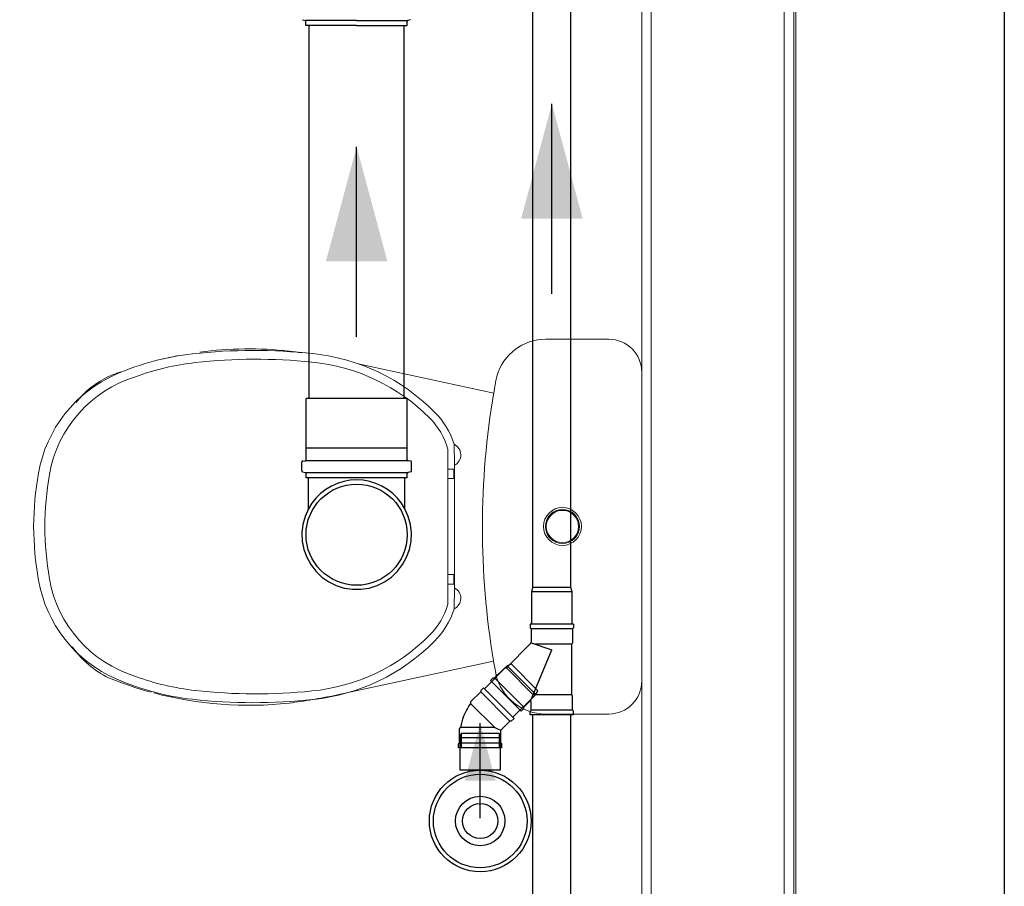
# Model space of a CAD drawing. Header units: millimetres. Extents: x -16331 to -10174, y -4135 to -3584.
# Tile 236 of 256: x -10356.25 to -10354.18, y -3942.05 to -3940.23. Entities that reach past the tile are written whole.
import ezdxf

# ---------------------------------------------------------------- set-up
doc = ezdxf.new("R2010")
doc.units = ezdxf.units.MM
for name, color, linetype in [('A-WALL', 7, 'Continuous'), ('P-SANR-FIXT', 7, 'Continuous'), ('Simbolos', 7, 'Continuous'), ('Simbolos_int', 8, 'Continuous'), ('TQ-Condutos', 3, 'Continuous'), ('TQ-Sentido conduto', 7, 'Continuous')]:
    doc.layers.add(name, color=color, linetype=linetype)
for name, color, linetype, lineweight in [('DI-Detalhes', 1, 'Continuous', 30), ('I-WALL', 7, 'Continuous', 5), ('IFC-IfcSpace-Contorno', 250, 'Continuous', 5), ('IFC-IfcWallStandardCase-Contorno', 250, 'Continuous', 5), ('IFC-Viga-Contorno', 66, 'Continuous', 5)]:
    doc.layers.add(name, color=color, linetype=linetype, lineweight=lineweight)

msp = doc.modelspace()

# ---------------------------------------------------------------- hatches: boundary and pattern name
at = {"layer": 'TQ-Sentido conduto', "linetype": 'Continuous'}
for points in [[(-10355.1342, -3940.4051), (-10355.1989, -3940.6466), (-10355.0695, -3940.6466)], [(-10355.5451, -3940.4953), (-10355.6098, -3940.7368), (-10355.4804, -3940.7368)], [(-10355.2851, -3941.7093), (-10355.3174, -3941.8301), (-10355.2527, -3941.8301)]]:
    msp.add_hatch(color=92, dxfattribs=at).paths.add_polyline_path(points)

# ---------------------------------------------------------------- linework, layer by layer
for p, q in [((-10355.5454, -3940.2297), (-10355.652, -3940.2297)), ((-10355.5454, -3940.2401), (-10355.652, -3940.2401)), ((-10355.5454, -3940.2297), (-10355.4388, -3940.2297)), ((-10355.5454, -3940.2401), (-10355.4388, -3940.2401))]:
    msp.add_line(p, q)
at = {"layer": 'A-WALL', "lineweight": 5}
msp.add_line((-10354.6211, -3938.6592), (-10354.6211, -3944.5952), dxfattribs=at)
at = {"layer": 'DI-Detalhes'}
msp.add_lwpolyline([(-10359.1175, -3935.1474), (-10354.1821, -3935.1474), (-10354.1821, -3945.2615), (-10359.1175, -3945.2615), (-10359.1175, -3935.1474)], dxfattribs=at)
at = {"layer": 'I-WALL', "lineweight": 5}
for p, q in [((-10354.9451, -3938.6552), (-10354.9451, -3944.0952)), ((-10354.6251, -3944.5952), (-10354.6251, -3938.6552))]:
    msp.add_line(p, q, dxfattribs=at)
at = {"layer": 'IFC-IfcSpace-Contorno', "lineweight": 5}
for p, q in [((-10354.6249, -3938.6552), (-10354.6249, -3943.9373)), ((-10354.9449, -3940.3179), (-10354.9449, -3939.1284)), ((-10354.9449, -3941.1301), (-10354.9449, -3940.3179)), ((-10354.9449, -3943.7864), (-10354.9449, -3941.1301))]:
    msp.add_line(p, q, dxfattribs=at)
at = {"layer": 'IFC-IfcWallStandardCase-Contorno', "lineweight": 5}
for p, q in [((-10354.9449, -3938.6552), (-10354.9449, -3942.4397)), ((-10354.6249, -3942.4397), (-10354.6249, -3938.6552))]:
    msp.add_line(p, q, dxfattribs=at)
at = {"layer": 'IFC-Viga-Contorno', "lineweight": 5}
for p, q in [((-10354.9251, -3939.2552), (-10354.9251, -3943.495)), ((-10354.6451, -3943.495), (-10354.6451, -3939.2552))]:
    msp.add_line(p, q, dxfattribs=at)
at = {"layer": 'P-SANR-FIXT', "lineweight": 5}
for p, q in [((-10355.147, -3940.9008), (-10355.0145, -3940.9008)), ((-10355.5416, -3940.9526), (-10355.2567, -3941.0143)), ((-10355.353, -3941.1319), (-10355.353, -3941.4584)), ((-10355.339, -3941.1661), (-10355.3398, -3941.1218)), ((-10355.3403, -3941.1742), (-10355.353, -3941.1742)), ((-10355.3403, -3941.1942), (-10355.3403, -3941.1742)), ((-10355.339, -3941.1661), (-10355.339, -3941.4243)), ((-10355.3403, -3941.1942), (-10355.353, -3941.1942)), ((-10355.3403, -3941.3962), (-10355.353, -3941.3962)), ((-10355.3403, -3941.3962), (-10355.3403, -3941.4162)), ((-10355.3403, -3941.4162), (-10355.353, -3941.4162)), ((-10355.339, -3941.4243), (-10355.3398, -3941.4685)), ((-10355.257, -3941.5784), (-10355.5823, -3941.6488)), ((-10355.0145, -3941.6899), (-10355.1473, -3941.6899))]:
    msp.add_line(p, q, dxfattribs=at)
for radius in [0.04, 0.036, 0.034]:
    msp.add_circle((-10355.112, -3941.295), radius, dxfattribs=at)
for centre, radius, start, end in [((-10355.147, -3941.0082), 0.1074, 89.9862, 163.9106), ((-10355.0145, -3940.9703), 0.0695, 0, 89.9862), ((-10355.7614, -3942.0928), 1.1685, 83.8664, 96.3426), ((-10355.7721, -3941.6997), 0.7787, 83.7439, 97.6247), ((-10355.8529, -3942.1945), 1.2796, 81.3632, 82.5595), ((-10355.682, -3941.3521), 0.4236, 44.8438, 83.835), ((-10355.8292, -3941.4823), 0.5543, 96.3426, 113.5976), ((-10355.8253, -3941.4813), 0.5347, 96.3429, 110.2265), ((-10355.7721, -3941.6997), 0.7787, 100.8043, 103.5091), ((-10355.7576, -3942.0911), 1.1483, 84.0902, 96.3429), ((-10355.6781, -3941.3511), 0.404, 44.8437, 84.4892), ((-10355.7721, -3941.6997), 0.7787, 110.267, 112.2561), ((-10355.9392, -3941.2306), 0.2796, 113.5976, 170.1333), ((-10355.9336, -3941.2299), 0.2618, 107.0243, 170.1854), ((-10355.9793, -3941.1596), 0.2007, 115.9059, 141.1018), ((-10353.6143, -3941.2927), 1.6658, 169.1268, 170.3797), ((-10353.5848, -3941.2968), 1.6957, 170.3584, 189.5344), ((-10355.5048, -3941.1758), 0.1736, 18.1126, 44.8437), ((-10355.5009, -3941.1748), 0.154, 16.1627, 44.8437), ((-10355.351, -3941.1442), 0.025, 298.7034, 63.3974), ((-10355.5254, -3941.3022), 0.6996, 170.1646, 179.4268), ((-10355.5215, -3941.3012), 0.68, 170.1854, 179.4944), ((-10355.5254, -3941.2882), 0.6996, 180.5732, 189.8354), ((-10355.5215, -3941.2892), 0.68, 180.5056, 189.8146), ((-10355.9392, -3941.3598), 0.2796, 189.8667, 246.4024), ((-10355.9336, -3941.3605), 0.2618, 189.8146, 252.9757), ((-10355.351, -3941.4462), 0.025, 296.6026, 61.2966), ((-10355.5009, -3941.4156), 0.154, 315.1563, 343.8373), ((-10355.5048, -3941.4146), 0.1736, 315.1563, 341.8874), ((-10355.6781, -3941.2393), 0.404, 275.5108, 315.1563), ((-10355.9793, -3941.433), 0.2007, 215.045, 244.0941), ((-10355.682, -3941.2383), 0.4236, 276.165, 315.1562), ((-10353.6146, -3941.2999), 1.6658, 189.6228, 190.6375), ((-10355.7721, -3940.8929), 0.7787, 247.7439, 254.6897), ((-10355.8253, -3941.109), 0.5347, 249.7735, 263.6571), ((-10355.1474, -3941.5825), 0.1074, 193.4092, 270.0138), ((-10355.8292, -3941.108), 0.5543, 246.4024, 263.6574), ((-10355.0145, -3941.6204), 0.0695, 270.0138, 0), ((-10355.7721, -3940.8929), 0.7787, 255.1465, 276.2561), ((-10355.7576, -3940.4992), 1.1483, 263.6571, 275.9098), ((-10355.8529, -3940.3981), 1.2796, 279.9019, 282.2113), ((-10355.7614, -3940.4976), 1.1685, 263.6574, 276.1336), ((-10355.8529, -3940.3981), 1.2796, 277.4405, 279.648)]:
    msp.add_arc(centre, radius, start, end, dxfattribs=at)
at = {"layer": 'Simbolos'}
for p, q in [((-10355.6593, -3940.2277), (-10355.6534, -3940.2293)), ((-10355.652, -3940.2401), (-10355.652, -3940.2312)), ((-10355.4388, -3940.2401), (-10355.4388, -3940.2312)), ((-10355.4315, -3940.2277), (-10355.4373, -3940.2293)), ((-10355.6511, -3941.13), (-10355.6511, -3941.0253)), ((-10355.4391, -3941.13), (-10355.4391, -3941.0253)), ((-10355.6516, -3941.1305), (-10355.6511, -3941.13)), ((-10355.6516, -3941.1546), (-10355.6516, -3941.1305)), ((-10355.4386, -3941.1305), (-10355.4391, -3941.13)), ((-10355.4386, -3941.1546), (-10355.4386, -3941.1305)), ((-10355.6604, -3941.178), (-10355.6604, -3941.1591)), ((-10355.6585, -3941.1571), (-10355.6534, -3941.1566)), ((-10355.4316, -3941.1571), (-10355.4367, -3941.1566)), ((-10355.4298, -3941.178), (-10355.4298, -3941.1591)), ((-10355.6589, -3941.1799), (-10355.653, -3941.1815)), ((-10355.6516, -3941.1923), (-10355.6516, -3941.1834)), ((-10355.4386, -3941.1923), (-10355.6516, -3941.1923)), ((-10355.6467, -3941.2578), (-10355.6467, -3941.1923)), ((-10355.4435, -3941.2578), (-10355.4435, -3941.1923)), ((-10355.4386, -3941.1923), (-10355.4386, -3941.1834)), ((-10355.4312, -3941.1799), (-10355.4371, -3941.1815)), ((-10355.1766, -3941.4327), (-10355.1742, -3941.4238)), ((-10355.0918, -3941.4327), (-10355.0942, -3941.4238)), ((-10355.1766, -3941.5007), (-10355.1766, -3941.4327)), ((-10355.0918, -3941.5007), (-10355.0918, -3941.4327)), ((-10355.1798, -3941.5007), (-10355.1798, -3941.5087)), ((-10355.0886, -3941.5007), (-10355.1798, -3941.5007)), ((-10355.1798, -3941.5087), (-10355.1778, -3941.5107)), ((-10355.1778, -3941.5107), (-10355.1778, -3941.5386)), ((-10355.0918, -3941.5007), (-10355.1766, -3941.5007)), ((-10355.0886, -3941.5087), (-10355.0906, -3941.5107)), ((-10355.0906, -3941.5107), (-10355.0906, -3941.5407)), ((-10355.0886, -3941.5007), (-10355.0886, -3941.5087)), ((-10355.2301, -3941.5926), (-10355.179, -3941.5415)), ((-10355.0906, -3941.5407), (-10355.093, -3941.5431)), ((-10355.093, -3941.5431), (-10355.093, -3941.6493)), ((-10355.2762, -3941.6369), (-10355.2281, -3941.5888)), ((-10355.2547, -3941.6138), (-10355.2335, -3941.5926)), ((-10355.2335, -3941.5926), (-10355.2301, -3941.5926)), ((-10355.2281, -3941.5888), (-10355.22, -3941.5842)), ((-10355.2632, -3941.6194), (-10355.2575, -3941.6138)), ((-10355.2575, -3941.6138), (-10355.2547, -3941.6138)), ((-10355.2784, -3941.6347), (-10355.2841, -3941.6403)), ((-10355.2139, -3941.6992), (-10355.2784, -3941.6347)), ((-10355.2632, -3941.6194), (-10355.1987, -3941.6839)), ((-10355.2841, -3941.6432), (-10355.3053, -3941.6644)), ((-10355.2841, -3941.6403), (-10355.2841, -3941.6432)), ((-10355.2162, -3941.6969), (-10355.2762, -3941.6369)), ((-10355.2162, -3941.6969), (-10355.1681, -3941.6488)), ((-10355.1681, -3941.6488), (-10355.1635, -3941.6408)), ((-10355.0906, -3941.6517), (-10355.093, -3941.6493)), ((-10355.0906, -3941.6817), (-10355.0906, -3941.6517)), ((-10355.3053, -3941.6644), (-10355.3053, -3941.6678)), ((-10355.193, -3941.6754), (-10355.1812, -3941.6636)), ((-10355.193, -3941.6783), (-10355.193, -3941.6754)), ((-10355.1778, -3941.6817), (-10355.1778, -3941.665)), ((-10355.1987, -3941.6839), (-10355.193, -3941.6783)), ((-10355.1798, -3941.6837), (-10355.1778, -3941.6817)), ((-10355.1798, -3941.6917), (-10355.1798, -3941.6837)), ((-10355.0886, -3941.6917), (-10355.1798, -3941.6917)), ((-10355.0886, -3941.6837), (-10355.0906, -3941.6817)), ((-10355.0886, -3941.6917), (-10355.0886, -3941.6837)), ((-10355.3287, -3941.7208), (-10355.3263, -3941.7184)), ((-10355.2224, -3941.7048), (-10355.2415, -3941.7239)), ((-10355.2196, -3941.7048), (-10355.2224, -3941.7048)), ((-10355.2139, -3941.6992), (-10355.2196, -3941.7048)), ((-10355.3287, -3941.7508), (-10355.3287, -3941.7208)), ((-10355.3275, -3941.7402), (-10355.3251, -3941.7312)), ((-10355.2427, -3941.7402), (-10355.2451, -3941.7312)), ((-10355.2415, -3941.7508), (-10355.2415, -3941.7239)), ((-10355.3307, -3941.7528), (-10355.3287, -3941.7508)), ((-10355.3307, -3941.7608), (-10355.3307, -3941.7528)), ((-10355.3275, -3941.8082), (-10355.3275, -3941.7402)), ((-10355.2427, -3941.8082), (-10355.2427, -3941.7402)), ((-10355.2395, -3941.7528), (-10355.2415, -3941.7508)), ((-10355.2395, -3941.7608), (-10355.2395, -3941.7528)), ((-10355.2395, -3941.7608), (-10355.3307, -3941.7608)), ((-10355.2427, -3941.8082), (-10355.3275, -3941.8082))]:
    msp.add_line(p, q, dxfattribs=at)
for points in [[(-10355.652, -3940.2312), (-10355.652, -3940.2309), (-10355.652, -3940.2306), (-10355.6522, -3940.2303), (-10355.6523, -3940.2301), (-10355.6525, -3940.2299), (-10355.6527, -3940.2297), (-10355.6529, -3940.2295), (-10355.6532, -3940.2294), (-10355.6534, -3940.2293)], [(-10355.4373, -3940.2293), (-10355.4376, -3940.2294), (-10355.4379, -3940.2295), (-10355.4381, -3940.2297), (-10355.4383, -3940.2299), (-10355.4385, -3940.2301), (-10355.4386, -3940.2303), (-10355.4387, -3940.2306), (-10355.4388, -3940.2309), (-10355.4388, -3940.2312)], [(-10355.6585, -3941.1571), (-10355.6589, -3941.1571), (-10355.6592, -3941.1572), (-10355.6595, -3941.1574), (-10355.6597, -3941.1576), (-10355.6599, -3941.1578), (-10355.6601, -3941.1581), (-10355.6603, -3941.1584), (-10355.6603, -3941.1587), (-10355.6604, -3941.1591)], [(-10355.6534, -3941.1566), (-10355.6531, -3941.1566), (-10355.6528, -3941.1565), (-10355.6525, -3941.1563), (-10355.6522, -3941.1561), (-10355.652, -3941.1559), (-10355.6518, -3941.1556), (-10355.6517, -3941.1553), (-10355.6516, -3941.155), (-10355.6516, -3941.1546)], [(-10355.4386, -3941.1546), (-10355.4385, -3941.155), (-10355.4385, -3941.1553), (-10355.4383, -3941.1556), (-10355.4381, -3941.1559), (-10355.4379, -3941.1561), (-10355.4377, -3941.1563), (-10355.4374, -3941.1565), (-10355.4371, -3941.1566), (-10355.4367, -3941.1566)], [(-10355.4298, -3941.1591), (-10355.4298, -3941.1587), (-10355.4299, -3941.1584), (-10355.43, -3941.1581), (-10355.4302, -3941.1578), (-10355.4304, -3941.1576), (-10355.4307, -3941.1574), (-10355.431, -3941.1572), (-10355.4313, -3941.1571), (-10355.4316, -3941.1571)], [(-10355.6604, -3941.178), (-10355.6603, -3941.1783), (-10355.6603, -3941.1785), (-10355.6602, -3941.1788), (-10355.66, -3941.1791), (-10355.6599, -3941.1793), (-10355.6597, -3941.1795), (-10355.6594, -3941.1797), (-10355.6592, -3941.1798), (-10355.6589, -3941.1799)], [(-10355.4312, -3941.1799), (-10355.431, -3941.1798), (-10355.4307, -3941.1797), (-10355.4305, -3941.1795), (-10355.4303, -3941.1793), (-10355.4301, -3941.1791), (-10355.43, -3941.1788), (-10355.4298, -3941.1785), (-10355.4298, -3941.1783), (-10355.4298, -3941.178)], [(-10355.6516, -3941.1834), (-10355.6516, -3941.1831), (-10355.6516, -3941.1828), (-10355.6518, -3941.1826), (-10355.6519, -3941.1823), (-10355.6521, -3941.1821), (-10355.6523, -3941.1819), (-10355.6525, -3941.1817), (-10355.6528, -3941.1816), (-10355.653, -3941.1815)], [(-10355.4435, -3941.2578), (-10355.4507, -3941.246), (-10355.4593, -3941.2352), (-10355.4691, -3941.2255), (-10355.48, -3941.2171), (-10355.4919, -3941.21), (-10355.5045, -3941.2044), (-10355.5177, -3941.2003), (-10355.5313, -3941.1978), (-10355.5451, -3941.197), (-10355.5588, -3941.1978), (-10355.5724, -3941.2003), (-10355.5856, -3941.2044), (-10355.5982, -3941.21), (-10355.6101, -3941.2171), (-10355.621, -3941.2255), (-10355.6308, -3941.2352), (-10355.6394, -3941.246), (-10355.6467, -3941.2578)], [(-10355.4371, -3941.1815), (-10355.4374, -3941.1816), (-10355.4376, -3941.1817), (-10355.4379, -3941.1819), (-10355.4381, -3941.1821), (-10355.4382, -3941.1823), (-10355.4384, -3941.1826), (-10355.4385, -3941.1828), (-10355.4385, -3941.1831), (-10355.4386, -3941.1834)], [(-10355.6467, -3941.2578), (-10355.6538, -3941.2739), (-10355.6584, -3941.2909), (-10355.6603, -3941.3084), (-10355.6596, -3941.326), (-10355.6561, -3941.3432), (-10355.6501, -3941.3598), (-10355.6417, -3941.3752), (-10355.631, -3941.3892), (-10355.6183, -3941.4014), (-10355.6038, -3941.4115), (-10355.5881, -3941.4193), (-10355.5713, -3941.4246), (-10355.5539, -3941.4273), (-10355.5363, -3941.4273), (-10355.5189, -3941.4246), (-10355.5021, -3941.4193), (-10355.4863, -3941.4115), (-10355.4719, -3941.4014), (-10355.4592, -3941.3892), (-10355.4485, -3941.3752), (-10355.44, -3941.3598), (-10355.434, -3941.3432), (-10355.4306, -3941.326), (-10355.4298, -3941.3084), (-10355.4318, -3941.2909), (-10355.4364, -3941.2739), (-10355.4435, -3941.2578)], [(-10355.179, -3941.5415), (-10355.1788, -3941.5412), (-10355.1786, -3941.5409), (-10355.1784, -3941.5406), (-10355.1782, -3941.5403), (-10355.1781, -3941.54), (-10355.178, -3941.5397), (-10355.1779, -3941.5393), (-10355.1778, -3941.539), (-10355.1778, -3941.5386)], [(-10355.3053, -3941.6678), (-10355.3088, -3941.6728), (-10355.312, -3941.6781), (-10355.3149, -3941.6835), (-10355.3176, -3941.689), (-10355.3199, -3941.6947), (-10355.322, -3941.7005), (-10355.3237, -3941.7064), (-10355.3251, -3941.7123), (-10355.3263, -3941.7184)], [(-10355.1778, -3941.665), (-10355.1778, -3941.6648), (-10355.1779, -3941.6645), (-10355.178, -3941.6643), (-10355.1781, -3941.664), (-10355.1782, -3941.6638), (-10355.1784, -3941.6636), (-10355.1786, -3941.6635), (-10355.1788, -3941.6633), (-10355.1791, -3941.6632), (-10355.1793, -3941.6631), (-10355.1796, -3941.6631), (-10355.1798, -3941.663), (-10355.1801, -3941.6631), (-10355.1803, -3941.6631), (-10355.1806, -3941.6632), (-10355.1808, -3941.6633), (-10355.181, -3941.6635), (-10355.1812, -3941.6636)]]:
    msp.add_lwpolyline(points, dxfattribs=at)
for radius in [0.107, 0.052]:
    msp.add_circle((-10355.2851, -3941.9152), radius, dxfattribs=at)
at = {"layer": 'Simbolos_int'}
for p, q in [((-10355.4391, -3941.0253), (-10355.6511, -3941.0253)), ((-10355.4391, -3941.13), (-10355.6511, -3941.13)), ((-10355.4386, -3941.1565), (-10355.6516, -3941.1565)), ((-10355.4386, -3941.1819), (-10355.6516, -3941.1819)), ((-10355.4435, -3941.1923), (-10355.6467, -3941.1923)), ((-10355.0942, -3941.4238), (-10355.1742, -3941.4238)), ((-10355.0918, -3941.4327), (-10355.1766, -3941.4327)), ((-10355.0906, -3941.5107), (-10355.1778, -3941.5107)), ((-10355.178, -3941.5399), (-10355.1342, -3941.555)), ((-10355.093, -3941.5431), (-10355.1687, -3941.5431)), ((-10355.1791, -3941.6632), (-10355.1342, -3941.555)), ((-10355.2301, -3941.5926), (-10355.1733, -3941.6493)), ((-10355.1681, -3941.6488), (-10355.2281, -3941.5888)), ((-10355.1635, -3941.6408), (-10355.22, -3941.5842)), ((-10355.2547, -3941.6138), (-10355.193, -3941.6754)), ((-10355.2224, -3941.7048), (-10355.2841, -3941.6432)), ((-10355.093, -3941.6493), (-10355.1733, -3941.6493)), ((-10355.3053, -3941.6678), (-10355.2546, -3941.7184)), ((-10355.0906, -3941.6817), (-10355.1778, -3941.6817)), ((-10355.2546, -3941.7184), (-10355.3263, -3941.7184)), ((-10355.2546, -3941.7184), (-10355.2488, -3941.7208)), ((-10355.2451, -3941.7312), (-10355.3251, -3941.7312)), ((-10355.2488, -3941.7208), (-10355.2415, -3941.7239)), ((-10355.3287, -3941.7508), (-10355.2415, -3941.7508)), ((-10355.2427, -3941.7402), (-10355.3275, -3941.7402))]:
    msp.add_line(p, q, dxfattribs=at)
for centre, radius in [((-10355.5451, -3941.3123), 0.1065), ((-10355.2851, -3941.9152), 0.0985), ((-10355.2851, -3941.9152), 0.037)]:
    msp.add_circle(centre, radius, dxfattribs=at)
at = {"layer": 'TQ-Condutos'}
for p, q in [((-10355.1742, -3941.4238), (-10355.1742, -3939.8382)), ((-10355.0942, -3941.4238), (-10355.0942, -3939.8382)), ((-10355.6451, -3941.0253), (-10355.6451, -3940.2401)), ((-10355.4451, -3941.0253), (-10355.4451, -3940.2401)), ((-10355.1742, -3942.8798), (-10355.1742, -3941.6917)), ((-10355.0942, -3942.8798), (-10355.0942, -3941.6917)), ((-10355.3251, -3941.7312), (-10355.3251, -3941.7608)), ((-10355.2451, -3941.7312), (-10355.2451, -3941.7608))]:
    msp.add_line(p, q, dxfattribs=at)
at = {"layer": 'TQ-Sentido conduto'}
for points in [[(-10355.1342, -3940.805), (-10355.1342, -3940.4051)], [(-10355.5451, -3940.8953), (-10355.5451, -3940.4953)], [(-10355.2851, -3941.9093), (-10355.2851, -3941.7093)]]:
    msp.add_lwpolyline(points, dxfattribs=at)

doc.saveas('drawing.dxf')
